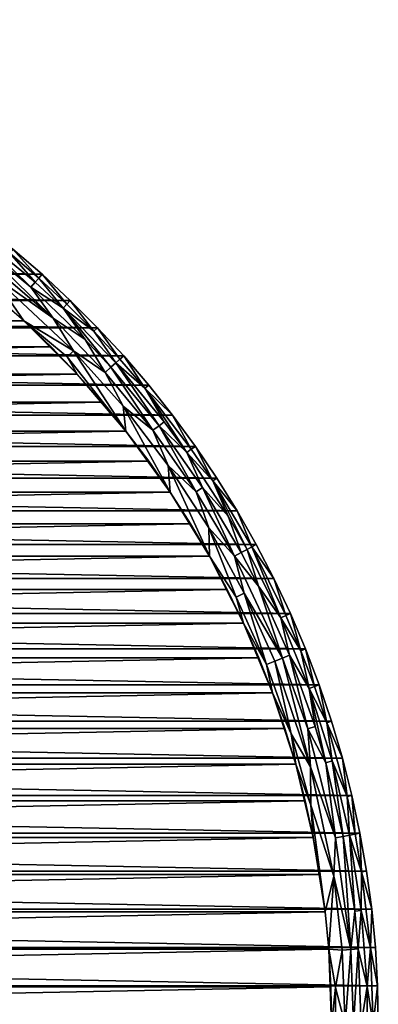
# Model space of a CAD drawing. Header units: inches. Extents: x -27 to 27, y -27 to 27.
# Tile 8 of 8: x 17.4 to 27, y 0.5 to 27. Entities that reach past the tile are written whole.
import ezdxf

# ---------------------------------------------------------------- set-up
doc = ezdxf.new("R2010")
doc.units = ezdxf.units.IN
doc.header["$MEASUREMENT"] = 0
doc.layers.add('AFUTL-3-EDPL', color=19, linetype='Continuous')
doc.layers.add('AFUTL-3-TPWD', color=7, linetype='Continuous', true_color=0x7f3f3f)

msp = doc.modelspace()

# ---------------------------------------------------------------- meshes
at = {"layer": 'AFUTL-3-EDPL'}
mesh = msp.add_polyface(dxfattribs=at)
corners = [(17.094, 20.727, 29.266), (16.197, 21.249, 29.056), (16.287, 21.367, 29.266), (17.776, 19.947, 29.056), (18.813, 18.105, 28.592), (17.477, 18.906, 28.476), (16.612, 20.143, 28.592), (19.358, 18.63, 29.266), (18.527, 19.251, 29.056), (18.63, 19.358, 29.266), (19.947, 17.776, 29.056), (17.658, 19.814, 28.871), (16.089, 21.107, 28.871), (19.123, 18.404, 28.871), (15.372, 21.854, 29.056), (14.426, 22.277, 28.871), (15.939, 20.219, 28.476), (15.021, 21.356, 28.592), (16.368, 21.473, 29.547), (17.964, 20.157, 29.547), (18.723, 19.454, 29.547), (17.179, 20.83, 29.547), (18.262, 18.975, 28.715), (15.965, 20.944, 28.715), (15.534, 22.084, 29.547), (17.875, 20.057, 29.266), (15.457, 21.975, 29.266), (14.604, 22.551, 29.266), (19.454, 18.723, 29.547), (14.676, 22.663, 29.547), (19.814, 17.658, 28.871), (20.057, 17.875, 29.266)]
mesh.append_faces([[corners[k] for k in face] for face in [(8, 30, 13)]], dxfattribs={"vtx0": -1})
mesh.append_faces([[corners[k] for k in face] for face in [(0, 1, 2), (7, 8, 9), (6, 16, 17), (22, 4, 6), (25, 3, 0), (26, 14, 27), (8, 11, 3), (1, 12, 14), (9, 8, 25), (2, 1, 26)]], dxfattribs={"vtx0": -1, "vtx1": -1})
mesh.append_faces([[corners[k] for k in face] for face in [(0, 3, 1), (4, 5, 6), (7, 10, 8), (3, 11, 1), (14, 12, 15), (12, 23, 15), (12, 22, 23)]], dxfattribs={"vtx0": -1, "vtx1": -1, "vtx2": -1})
mesh.append_faces([[corners[k] for k in face] for face in [(1, 11, 12), (18, 0, 2), (20, 7, 9), (23, 6, 17), (6, 5, 16), (13, 22, 11), (21, 25, 0), (25, 8, 3), (26, 1, 14), (28, 31, 7), (19, 9, 25), (24, 2, 26)]], dxfattribs={"vtx0": -1, "vtx2": -1})
mesh.append_faces([[corners[k] for k in face] for face in [(11, 22, 12)]], dxfattribs={"vtx1": -1})
mesh.append_faces([[corners[k] for k in face] for face in [(8, 13, 11), (19, 20, 9), (18, 21, 0), (22, 6, 23), (24, 18, 2), (21, 19, 25), (20, 28, 7), (29, 24, 26)]], dxfattribs={"vtx1": -1, "vtx2": -1})
mesh = msp.add_polyface(dxfattribs=at)
corners = [(20.143, 16.612, 28.592), (20.219, 15.939, 28.476), (18.813, 18.105, 28.592), (21.249, 16.197, 29.056), (21.107, 16.089, 28.871), (19.947, 17.776, 29.056), (18.638, 17.937, 28.505), (17.477, 18.906, 28.476), (21.473, 16.368, 29.547), (21.975, 15.457, 29.266), (20.727, 17.094, 29.266), (22.966, 13.654, 29.056), (22.277, 14.426, 28.871), (21.854, 15.372, 29.056), (19.661, 17.522, 28.715), (20.157, 17.964, 29.547), (20.83, 17.179, 29.547), (22.551, 14.604, 29.266), (19.814, 17.658, 28.871), (18.527, 19.251, 29.056), (22.084, 15.534, 29.547), (22.105, 14.315, 28.715), (21.356, 15.021, 28.592), (20.944, 15.965, 28.715), (18.262, 18.975, 28.715), (21.407, 14.304, 28.476), (20.057, 17.875, 29.266), (19.123, 18.404, 28.871), (19.454, 18.723, 29.547), (22.663, 14.676, 29.547), (18.906, 17.477, 28.476), (19.358, 18.63, 29.266)]
mesh.append_faces([[corners[k] for k in face] for face in [(10, 13, 3)]], dxfattribs={"vtx0": -1})
mesh.append_faces([[corners[k] for k in face] for face in [(0, 1, 2), (10, 5, 26), (4, 23, 18), (22, 25, 0), (17, 13, 9), (13, 4, 3), (18, 14, 27), (26, 5, 31)]], dxfattribs={"vtx0": -1, "vtx1": -1})
mesh.append_faces([[corners[k] for k in face] for face in [(3, 4, 5), (2, 6, 7), (8, 9, 10), (11, 12, 13), (2, 1, 6), (9, 13, 10), (5, 18, 19), (13, 12, 4), (21, 22, 23), (23, 0, 14), (14, 2, 24), (18, 23, 14), (27, 14, 24), (4, 21, 23), (12, 21, 4)]], dxfattribs={"vtx0": -1, "vtx1": -1, "vtx2": -1})
mesh.append_faces([[corners[k] for k in face] for face in [(14, 0, 2), (5, 4, 18), (0, 25, 1), (15, 10, 26), (23, 22, 0), (20, 17, 9), (6, 30, 7)]], dxfattribs={"vtx0": -1, "vtx2": -1})
mesh.append_faces([[corners[k] for k in face] for face in [(15, 16, 10), (17, 11, 13), (8, 20, 9), (10, 3, 5), (28, 15, 26), (20, 29, 17), (16, 8, 10), (1, 30, 6)]], dxfattribs={"vtx1": -1, "vtx2": -1})
mesh = msp.add_polyface(dxfattribs=at)
corners = [(21.356, 15.021, 28.592), (22.463, 12.58, 28.476), (21.407, 14.304, 28.476), (24.616, 9.921, 28.871), (24.426, 9.845, 28.715), (23.784, 11.776, 28.871), (24.196, 11.98, 29.547), (24.516, 10.99, 29.266), (23.603, 12.835, 29.266), (23.208, 13.797, 29.547), (23.72, 12.898, 29.547), (23.136, 12.581, 28.715), (22.443, 13.342, 28.592), (22.105, 14.315, 28.715), (23.399, 11.585, 28.592), (23.992, 9.67, 28.505), (23.182, 11.478, 28.505), (24.638, 11.045, 29.547), (25.043, 10.093, 29.547), (24.919, 10.043, 29.266), (24.381, 10.93, 29.056), (23.473, 12.764, 29.056), (22.966, 13.654, 29.056), (23.316, 12.679, 28.871), (22.277, 14.426, 28.871), (24.217, 9.76, 28.592), (22.551, 14.604, 29.266), (25.146, 9.031, 29.056), (22.663, 14.676, 29.547), (23.381, 10.779, 28.476)]
mesh.append_faces([[corners[k] for k in face] for face in [(26, 21, 22)]], dxfattribs={"vtx0": -1})
mesh.append_faces([[corners[k] for k in face] for face in [(12, 1, 0), (25, 15, 14), (21, 23, 22), (5, 11, 23), (19, 20, 7)]], dxfattribs={"vtx0": -1, "vtx1": -1})
mesh.append_faces([[corners[k] for k in face] for face in [(3, 4, 5), (6, 7, 8), (11, 12, 13), (14, 15, 16), (20, 3, 5), (20, 5, 21), (22, 23, 24), (4, 14, 11), (9, 8, 26), (12, 16, 1), (8, 20, 21), (8, 21, 26), (19, 27, 20), (7, 20, 8), (5, 4, 11), (23, 11, 24), (27, 3, 20), (24, 11, 13), (11, 14, 12), (14, 16, 12), (15, 29, 16)]], dxfattribs={"vtx0": -1, "vtx1": -1, "vtx2": -1})
mesh.append_faces([[corners[k] for k in face] for face in [(0, 1, 2), (13, 12, 0), (4, 25, 14), (21, 5, 23), (16, 29, 1), (17, 19, 7)]], dxfattribs={"vtx0": -1, "vtx2": -1})
mesh.append_faces([[corners[k] for k in face] for face in [(9, 10, 8), (17, 18, 19), (6, 17, 7), (28, 9, 26), (10, 6, 8)]], dxfattribs={"vtx1": -1, "vtx2": -1})
mesh = msp.add_polyface(dxfattribs=at)
corners = [(25.763, 7.08, 29.056), (25.591, 7.033, 28.871), (25.146, 9.031, 29.056), (24.616, 9.921, 28.871), (25.108, 7.946, 28.715), (24.426, 9.845, 28.715), (25.742, 8.146, 29.547), (25.614, 8.106, 29.266), (25.411, 9.126, 29.547), (25.176, 6.919, 28.592), (24.662, 7.805, 28.505), (24.217, 9.76, 28.592), (26.16, 6.122, 29.266), (26.035, 7.154, 29.547), (25.187, 5.894, 28.505), (26.055, 5.053, 28.871), (25.804, 3.986, 28.592), (26.23, 5.087, 29.056), (24.919, 10.043, 29.266), (25.043, 10.093, 29.547), (25.285, 9.081, 29.266), (25.303, 8.008, 28.871), (25.854, 5.014, 28.715), (26.29, 6.152, 29.547), (23.992, 9.67, 28.505), (26.506, 5.141, 29.547), (26.375, 5.115, 29.266), (25.251, 5.023, 28.476), (24.78, 6.989, 28.476), (24.155, 8.911, 28.476), (23.381, 10.779, 28.476)]
mesh.append_faces([[corners[k] for k in face] for face in [(2, 1, 21)]], dxfattribs={"vtx0": -1})
mesh.append_faces([[corners[k] for k in face] for face in [(6, 7, 8), (18, 19, 20), (23, 12, 13), (20, 2, 18), (15, 22, 1), (7, 2, 20), (25, 26, 23), (13, 7, 6), (8, 20, 19), (1, 4, 21), (26, 17, 12)]], dxfattribs={"vtx0": -1, "vtx1": -1})
mesh.append_faces([[corners[k] for k in face] for face in [(0, 1, 2), (9, 10, 11), (12, 7, 13), (9, 14, 10), (16, 14, 9), (17, 15, 0), (21, 4, 3), (1, 22, 4), (0, 2, 7), (11, 10, 24), (17, 0, 12), (12, 0, 7), (5, 9, 11), (14, 28, 10), (10, 29, 24)]], dxfattribs={"vtx0": -1, "vtx1": -1, "vtx2": -1})
mesh.append_faces([[corners[k] for k in face] for face in [(3, 4, 5), (10, 28, 29), (24, 29, 30)]], dxfattribs={"vtx0": -1, "vtx2": -1})
mesh.append_faces([[corners[k] for k in face] for face in [(22, 16, 9), (4, 9, 5)]], dxfattribs={"vtx1": -1})
mesh.append_faces([[corners[k] for k in face] for face in [(15, 1, 0), (2, 21, 3), (7, 20, 8), (26, 12, 23)]], dxfattribs={"vtx1": -1, "vtx2": -1})
mesh.append_faces([[corners[k] for k in face] for face in [(22, 9, 4), (14, 27, 28)]], dxfattribs={"vtx2": -1})
mesh = msp.add_polyface(dxfattribs=at)
corners = [(26.033, 1.999, 28.592), (25.849, 0.991, 28.505), (25.667, 2.02, 28.476), (26.365, 3.044, 28.871), (26.055, 5.053, 28.871), (26.23, 5.087, 29.056), (26.866, 0, 29.266), (26.788, 2.057, 29.266), (26.98, 1.034, 29.547), (25.804, 3.986, 28.592), (26.552, 4.101, 29.266), (26.822, 3.096, 29.547), (26.684, 4.122, 29.547), (26.506, 5.141, 29.547), (26.258, 2.016, 28.715), (26.54, 0, 28.871), (26.462, 2.032, 28.871), (26.699, 1.023, 29.056), (26.699, -1.023, 29.056), (27, 0, 29.547), (26.375, 5.115, 29.266), (26.542, 3.064, 29.056), (25.849, -0.991, 28.505), (26.11, 0, 28.592), (26.921, 2.067, 29.547), (25.568, 3.026, 28.476), (25.187, 5.894, 28.505), (26.336, 0, 28.715), (25.854, 5.014, 28.715), (25.746, 0, 28.476), (25.251, 5.023, 28.476)]
mesh.append_faces([[corners[k] for k in face] for face in [(0, 2, 9), (12, 10, 13), (19, 6, 8), (24, 7, 11), (27, 23, 14), (3, 14, 4), (10, 5, 20), (8, 7, 24), (11, 10, 12), (16, 14, 3)]], dxfattribs={"vtx0": -1, "vtx1": -1})
mesh.append_faces([[corners[k] for k in face] for face in [(0, 1, 2), (6, 7, 8), (7, 10, 11), (15, 16, 17), (18, 15, 17), (21, 3, 5), (17, 16, 21), (22, 1, 23), (9, 25, 26), (7, 21, 10), (17, 21, 7), (6, 17, 7), (18, 17, 6), (21, 5, 10), (14, 28, 4), (15, 27, 16), (23, 0, 14), (23, 1, 0), (22, 29, 1)]], dxfattribs={"vtx0": -1, "vtx1": -1, "vtx2": -1})
mesh.append_faces([[corners[k] for k in face] for face in [(14, 0, 9), (14, 9, 28), (9, 2, 25), (1, 29, 2)]], dxfattribs={"vtx0": -1, "vtx2": -1})
mesh.append_faces([[corners[k] for k in face] for face in [(3, 4, 5), (10, 20, 13), (27, 14, 16), (16, 3, 21)]], dxfattribs={"vtx1": -1, "vtx2": -1})
mesh.append_faces([[corners[k] for k in face] for face in [(25, 30, 26)]], dxfattribs={"vtx2": -1})
at = {"layer": 'AFUTL-3-TPWD'}
mesh = msp.add_polyface(dxfattribs=at)
corners = [(17.477, 18.906, 28.476), (-17.477, 18.906, 28.476), (16.721, 19.578, 28.476), (-16.721, 19.578, 28.476), (15.939, 20.219, 28.476), (-15.939, 20.219, 28.476), (15.133, 20.829, 28.476), (-15.133, 20.829, 28.476), (14.304, 21.407, 28.476), (-14.304, 21.407, 28.476), (13.452, 21.952, 28.476), (-13.452, 21.952, 28.476), (12.58, 22.463, 28.476), (-12.58, 22.463, 28.476), (11.689, 22.94, 28.476), (-11.689, 22.94, 28.476), (10.779, 23.381, 28.476), (-10.779, 23.381, 28.476), (9.853, 23.786, 28.476), (-9.853, 23.786, 28.476), (8.911, 24.155, 28.476), (-8.911, 24.155, 28.476), (7.956, 24.486, 28.476), (-7.956, 24.486, 28.476), (6.989, 24.78, 28.476), (-6.989, 24.78, 28.476), (6.01, 25.035, 28.476), (-6.01, 25.035, 28.476), (5.023, 25.251, 28.476), (-5.023, 25.251, 28.476), (4.028, 25.429, 28.476), (-4.028, 25.429, 28.476), (3.026, 25.568, 28.476), (-3.026, 25.568, 28.476), (2.02, 25.667, 28.476), (-2.02, 25.667, 28.476), (1.011, 25.726, 28.476), (-19.454, 18.723, 29.547), (20.157, 17.964, 29.547), (19.454, 18.723, 29.547), (-18.723, 19.454, 29.547), (18.723, 19.454, 29.547), (-17.964, 20.157, 29.547), (17.964, 20.157, 29.547), (-17.179, 20.83, 29.547), (17.179, 20.83, 29.547), (-16.368, 21.473, 29.547), (16.368, 21.473, 29.547), (-15.534, 22.084, 29.547), (15.534, 22.084, 29.547), (-14.676, 22.663, 29.547), (14.676, 22.663, 29.547), (-13.797, 23.208, 29.547), (13.797, 23.208, 29.547), (-12.898, 23.72, 29.547), (12.898, 23.72, 29.547), (-11.98, 24.196, 29.547), (11.98, 24.196, 29.547), (-11.045, 24.638, 29.547), (11.045, 24.638, 29.547), (-10.093, 25.043, 29.547), (10.093, 25.043, 29.547), (-9.126, 25.411, 29.547), (9.126, 25.411, 29.547), (-8.146, 25.742, 29.547), (8.146, 25.742, 29.547), (-7.154, 26.035, 29.547), (7.154, 26.035, 29.547), (-6.152, 26.29, 29.547), (6.152, 26.29, 29.547), (-5.141, 26.506, 29.547), (5.141, 26.506, 29.547), (-4.122, 26.684, 29.547), (4.122, 26.684, 29.547), (-3.096, 26.822, 29.547), (3.096, 26.822, 29.547), (-2.067, 26.921, 29.547), (2.067, 26.921, 29.547), (-1.034, 26.98, 29.547), (1.034, 26.98, 29.547), (0, 27, 29.547)]
mesh.append_faces([[corners[k] for k in face] for face in [(78, 79, 80)]], dxfattribs={"vtx0": -1})
mesh.append_faces([[corners[k] for k in face] for face in [(0, 1, 2), (2, 3, 4), (4, 5, 6), (6, 7, 8), (8, 9, 10), (10, 11, 12), (12, 13, 14), (14, 15, 16), (16, 17, 18), (18, 19, 20), (20, 21, 22), (22, 23, 24), (24, 25, 26), (26, 27, 28), (28, 29, 30), (30, 31, 32), (32, 33, 34), (34, 35, 36)]], dxfattribs={"vtx0": -1, "vtx1": -1})
mesh.append_faces([[corners[k] for k in face] for face in [(37, 38, 39), (40, 39, 41), (42, 41, 43), (44, 43, 45), (46, 45, 47), (48, 47, 49), (50, 49, 51), (52, 51, 53), (54, 53, 55), (56, 55, 57), (58, 57, 59), (60, 59, 61), (62, 61, 63), (64, 63, 65), (66, 65, 67), (68, 67, 69), (70, 69, 71), (72, 71, 73), (74, 73, 75), (76, 75, 77), (78, 77, 79)]], dxfattribs={"vtx0": -1, "vtx2": -1})
mesh = msp.add_polyface(dxfattribs=at)
corners = [(17.477, 18.906, 28.476), (-18.205, 18.205, 28.476), (-17.477, 18.906, 28.476), (16.721, 19.578, 28.476), (-16.721, 19.578, 28.476), (15.939, 20.219, 28.476), (-15.939, 20.219, 28.476), (15.133, 20.829, 28.476), (-15.133, 20.829, 28.476), (14.304, 21.407, 28.476), (-14.304, 21.407, 28.476), (13.452, 21.952, 28.476), (-13.452, 21.952, 28.476), (12.58, 22.463, 28.476), (-12.58, 22.463, 28.476), (11.689, 22.94, 28.476), (-11.689, 22.94, 28.476), (10.779, 23.381, 28.476), (-10.779, 23.381, 28.476), (9.853, 23.786, 28.476), (-9.853, 23.786, 28.476), (8.911, 24.155, 28.476), (-8.911, 24.155, 28.476), (7.956, 24.486, 28.476), (-7.956, 24.486, 28.476), (6.989, 24.78, 28.476), (-6.989, 24.78, 28.476), (6.01, 25.035, 28.476), (-6.01, 25.035, 28.476), (5.023, 25.251, 28.476), (-5.023, 25.251, 28.476), (4.028, 25.429, 28.476), (-4.028, 25.429, 28.476), (3.026, 25.568, 28.476), (-3.026, 25.568, 28.476), (2.02, 25.667, 28.476), (-2.02, 25.667, 28.476), (1.011, 25.726, 28.476), (-1.011, 25.726, 28.476), (0, 25.746, 28.476), (-19.454, 18.723, 29.547), (19.454, 18.723, 29.547), (-18.723, 19.454, 29.547), (18.723, 19.454, 29.547), (-17.964, 20.157, 29.547), (17.964, 20.157, 29.547), (-17.179, 20.83, 29.547), (17.179, 20.83, 29.547), (-16.368, 21.473, 29.547), (16.368, 21.473, 29.547), (-15.534, 22.084, 29.547), (15.534, 22.084, 29.547), (-14.676, 22.663, 29.547), (14.676, 22.663, 29.547), (-13.797, 23.208, 29.547), (13.797, 23.208, 29.547), (-12.898, 23.72, 29.547), (12.898, 23.72, 29.547), (-11.98, 24.196, 29.547), (11.98, 24.196, 29.547), (-11.045, 24.638, 29.547), (11.045, 24.638, 29.547), (-10.093, 25.043, 29.547), (10.093, 25.043, 29.547), (-9.126, 25.411, 29.547), (9.126, 25.411, 29.547), (-8.146, 25.742, 29.547), (8.146, 25.742, 29.547), (-7.154, 26.035, 29.547), (7.154, 26.035, 29.547), (-6.152, 26.29, 29.547), (6.152, 26.29, 29.547), (-5.141, 26.506, 29.547), (5.141, 26.506, 29.547), (-4.122, 26.684, 29.547), (4.122, 26.684, 29.547), (-3.096, 26.822, 29.547), (3.096, 26.822, 29.547), (-2.067, 26.921, 29.547), (2.067, 26.921, 29.547), (-1.034, 26.98, 29.547)]
mesh.append_faces([[corners[k] for k in face] for face in [(37, 38, 39)]], dxfattribs={"vtx0": -1})
mesh.append_faces([[corners[k] for k in face] for face in [(40, 41, 42), (42, 43, 44), (44, 45, 46), (46, 47, 48), (48, 49, 50), (50, 51, 52), (52, 53, 54), (54, 55, 56), (56, 57, 58), (58, 59, 60), (60, 61, 62), (62, 63, 64), (64, 65, 66), (66, 67, 68), (68, 69, 70), (70, 71, 72), (72, 73, 74), (74, 75, 76), (76, 77, 78), (78, 79, 80)]], dxfattribs={"vtx0": -1, "vtx1": -1})
mesh.append_faces([[corners[k] for k in face] for face in [(0, 1, 2), (3, 2, 4), (5, 4, 6), (7, 6, 8), (9, 8, 10), (11, 10, 12), (13, 12, 14), (15, 14, 16), (17, 16, 18), (19, 18, 20), (21, 20, 22), (23, 22, 24), (25, 24, 26), (27, 26, 28), (29, 28, 30), (31, 30, 32), (33, 32, 34), (35, 34, 36), (37, 36, 38)]], dxfattribs={"vtx0": -1, "vtx2": -1})
mesh = msp.add_polyface(dxfattribs=at)
corners = [(23.786, 9.853, 28.476), (-23.786, 9.853, 28.476), (23.381, 10.779, 28.476), (-23.381, 10.779, 28.476), (22.94, 11.689, 28.476), (-22.94, 11.689, 28.476), (22.463, 12.58, 28.476), (-22.463, 12.58, 28.476), (21.952, 13.452, 28.476), (-21.952, 13.452, 28.476), (21.407, 14.304, 28.476), (-21.407, 14.304, 28.476), (20.829, 15.133, 28.476), (-20.829, 15.133, 28.476), (20.219, 15.939, 28.476), (-20.219, 15.939, 28.476), (19.578, 16.721, 28.476), (-19.578, 16.721, 28.476), (18.906, 17.477, 28.476), (-18.906, 17.477, 28.476), (18.205, 18.205, 28.476), (-18.205, 18.205, 28.476), (17.477, 18.906, 28.476), (-25.043, 10.093, 29.547), (25.043, 10.093, 29.547), (-24.638, 11.045, 29.547), (24.638, 11.045, 29.547), (-24.196, 11.98, 29.547), (24.196, 11.98, 29.547), (-23.72, 12.898, 29.547), (23.72, 12.898, 29.547), (-23.208, 13.797, 29.547), (23.208, 13.797, 29.547), (-22.663, 14.676, 29.547), (22.663, 14.676, 29.547), (-22.084, 15.534, 29.547), (22.084, 15.534, 29.547), (-21.473, 16.368, 29.547), (21.473, 16.368, 29.547), (-20.83, 17.179, 29.547), (20.83, 17.179, 29.547), (-20.157, 17.964, 29.547), (20.157, 17.964, 29.547), (-19.454, 18.723, 29.547)]
mesh.append_faces([[corners[k] for k in face] for face in [(0, 1, 2), (2, 3, 4), (4, 5, 6), (6, 7, 8), (8, 9, 10), (10, 11, 12), (12, 13, 14), (14, 15, 16), (16, 17, 18), (18, 19, 20), (20, 21, 22), (23, 24, 25), (25, 26, 27), (27, 28, 29), (29, 30, 31), (31, 32, 33), (33, 34, 35), (35, 36, 37), (37, 38, 39), (39, 40, 41), (41, 42, 43)]], dxfattribs={"vtx0": -1, "vtx1": -1})
mesh.append_faces([[corners[k] for k in face] for face in [(2, 1, 3), (4, 3, 5), (6, 5, 7), (8, 7, 9), (10, 9, 11), (12, 11, 13), (14, 13, 15), (16, 15, 17), (18, 17, 19), (20, 19, 21), (25, 24, 26), (27, 26, 28), (29, 28, 30), (31, 30, 32), (33, 32, 34), (35, 34, 36), (37, 36, 38), (39, 38, 40), (41, 40, 42)]], dxfattribs={"vtx0": -1, "vtx2": -1})
mesh = msp.add_polyface(dxfattribs=at)
corners = [(-25.726, 1.011, 28.476), (25.726, 1.011, 28.476), (-25.746, 0, 28.476), (25.746, 0, 28.476), (25.667, 2.02, 28.476), (-25.667, 2.02, 28.476), (25.568, 3.026, 28.476), (-25.568, 3.026, 28.476), (25.429, 4.028, 28.476), (-25.429, 4.028, 28.476), (25.251, 5.023, 28.476), (-25.251, 5.023, 28.476), (25.035, 6.01, 28.476), (-25.035, 6.01, 28.476), (24.78, 6.989, 28.476), (-24.78, 6.989, 28.476), (24.486, 7.956, 28.476), (-24.486, 7.956, 28.476), (24.155, 8.911, 28.476), (-24.155, 8.911, 28.476), (23.786, 9.853, 28.476), (-23.786, 9.853, 28.476), (-27, 0, 29.547), (27, 0, 29.547), (-26.98, 1.034, 29.547), (26.98, 1.034, 29.547), (-26.921, 2.067, 29.547), (26.921, 2.067, 29.547), (-26.822, 3.096, 29.547), (26.822, 3.096, 29.547), (-26.684, 4.122, 29.547), (26.684, 4.122, 29.547), (-26.506, 5.141, 29.547), (26.506, 5.141, 29.547), (-26.29, 6.152, 29.547), (26.29, 6.152, 29.547), (-26.035, 7.154, 29.547), (26.035, 7.154, 29.547), (-25.742, 8.146, 29.547), (25.742, 8.146, 29.547), (-25.411, 9.126, 29.547), (25.411, 9.126, 29.547), (-25.043, 10.093, 29.547), (25.043, 10.093, 29.547)]
mesh.append_faces([[corners[k] for k in face] for face in [(0, 1, 2), (1, 0, 4), (4, 5, 6), (6, 7, 8), (8, 9, 10), (10, 11, 12), (12, 13, 14), (14, 15, 16), (16, 17, 18), (18, 19, 20), (22, 23, 24), (24, 25, 26), (26, 27, 28), (28, 29, 30), (30, 31, 32), (32, 33, 34), (34, 35, 36), (36, 37, 38), (38, 39, 40), (40, 41, 42)]], dxfattribs={"vtx0": -1, "vtx1": -1})
mesh.append_faces([[corners[k] for k in face] for face in [(2, 1, 3), (4, 0, 5), (6, 5, 7), (8, 7, 9), (10, 9, 11), (12, 11, 13), (14, 13, 15), (16, 15, 17), (18, 17, 19), (20, 19, 21), (24, 23, 25), (26, 25, 27), (28, 27, 29), (30, 29, 31), (32, 31, 33), (34, 33, 35), (36, 35, 37), (38, 37, 39), (40, 39, 41), (42, 41, 43)]], dxfattribs={"vtx0": -1, "vtx2": -1})

doc.saveas('drawing.dxf')
